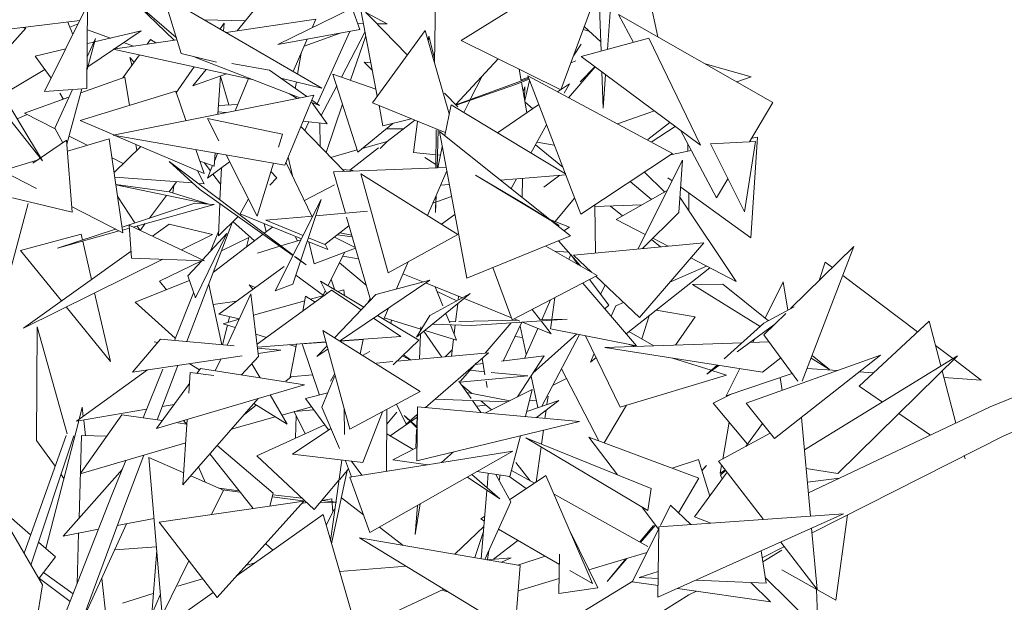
# Model space of a CAD drawing. Header units: millimetres. Extents: x -14485 to 13127, y -18923 to 3272.
# Tile 114 of 119: x 12162 to 12387, y 2736 to 2869. Entities that reach past the tile are written whole.
import ezdxf

# ---------------------------------------------------------------- set-up
doc = ezdxf.new("R2010")
doc.units = ezdxf.units.MM
doc.layers.add('G-IMPT', color=7, linetype='Continuous', lineweight=5)

# ---------------------------------------------------------------- blocks, each defined once
blk = doc.blocks.new('ÁRVORES ORNAMENTAIS - Pequeno e Médio Porte - Ipê-roxo-2865575-CORTE_CALÇADA')
at = {"layer": 'G-IMPT', "color": 253, "true_color": 0xaaaaaa}
for p, q in [((8558.05, 2887.85), (8556.25, 2862.47)), ((8522.9, 2864.5), (8557.79, 2886.18)), ((8545.61, 2853.22), (8557.79, 2886.18)), ((8480.01, 2876.9), (8471.77, 2866.7)), ((8554.25, 2876.62), (8554.81, 2862.09)), ((8447.32, 2874.27), (8457.42, 2864.59)), ((8447.32, 2874.27), (8457.86, 2865.18)), ((8454.95, 2874.64), (8458.99, 2861.53)), ((8454.95, 2874.64), (8491.07, 2853.59)), ((8517.07, 2874.9), (8516.82, 2859.29)), ((8565.64, 2875.42), (8567.75, 2865.34)), ((8437.64, 2872.65), (8427.8, 2852.85)), ((8437.64, 2872.65), (8437.48, 2853.55)), ((8481.06, 2863.56), (8498.01, 2871.84)), ((8498.01, 2871.84), (8499.73, 2866.99)), ((8503.72, 2851.76), (8499.81, 2872.27)), ((8499.81, 2872.27), (8510.59, 2861.2)), ((8505.98, 2868.27), (8501.28, 2870.77)), ((8594, 2850.36), (8558.81, 2870.44)), ((8562.22, 2864.06), (8558.81, 2870.44)), ((8409.51, 2865.87), (8435.84, 2869.03)), ((8423.51, 2867.34), (8414.88, 2857.69)), ((8422.61, 2867.44), (8423.51, 2867.34)), ((8434.28, 2865.89), (8433.1, 2868.7)), ((8433.61, 2867.5), (8435.48, 2868.29)), ((8473.64, 2869.01), (8464.24, 2869.23)), ((8468.79, 2868.48), (8467.85, 2867.12)), ((8468.66, 2866.65), (8468.79, 2868.48)), ((8489.7, 2869.35), (8469.22, 2866.33)), ((8489.7, 2869.35), (8488.84, 2867.36)), ((8500.55, 2868.39), (8499.22, 2868.42)), ((8505.98, 2868.27), (8503.66, 2868.32)), ((8550.95, 2867.69), (8554.72, 2864.22)), ((8439.43, 2864.97), (8437.51, 2857.88)), ((8439.43, 2864.97), (8437.54, 2860.79)), ((8442.89, 2865.05), (8437.59, 2866.9)), ((8449.83, 2866.72), (8437.68, 2858.5)), ((8449.83, 2866.72), (8439.21, 2864.17)), ((8481.06, 2863.56), (8499.73, 2866.99)), ((8495.3, 2866.18), (8487.04, 2863.22)), ((8497.45, 2866.57), (8489.99, 2850.06)), ((8495.55, 2856.16), (8500.93, 2866.43)), ((8497.65, 2855.41), (8501.09, 2865.56)), ((8514.63, 2866.75), (8502.62, 2850.25)), ((8520.18, 2847.79), (8514.63, 2866.75)), ((8515.33, 2864.36), (8515.48, 2865.49)), ((8516.83, 2860.35), (8515.48, 2865.49)), ((8550.28, 2860.88), (8565.73, 2865)), ((8550.71, 2867.02), (8552.11, 2866.62)), ((8565.73, 2865), (8577.51, 2840.61)), ((8439.05, 2864.13), (8437.57, 2863.77)), ((8458.02, 2864.68), (8443.49, 2862.54)), ((8448.12, 2863.22), (8445.84, 2864.02)), ((8451.97, 2864.74), (8451.2, 2863.67)), ((8451.97, 2864.74), (8453.21, 2863.97)), ((8487.71, 2864.78), (8484.51, 2857.42)), ((8545.61, 2853.22), (8522.9, 2864.5)), ((8548.48, 2860.98), (8550.26, 2863.69)), ((8432.64, 2862.59), (8425.65, 2860.91)), ((8429.31, 2855.88), (8425.65, 2860.91)), ((8475.16, 2855.62), (8443.49, 2862.54)), ((8449.44, 2861.24), (8445.65, 2856)), ((8447.76, 2858.92), (8447.23, 2860.65)), ((8448.24, 2859.58), (8447.23, 2860.65)), ((8458.99, 2861.53), (8467.05, 2859.54)), ((8463.05, 2860.53), (8462.08, 2860.7)), ((8462.08, 2860.7), (8486.05, 2851.4)), ((8486.34, 2861.63), (8485.56, 2856.81)), ((8550.28, 2860.88), (8577.51, 2840.61)), ((8413.7, 2859.65), (8427.34, 2837.02)), ((8461.92, 2858.51), (8457.76, 2852.49)), ((8479.17, 2857.72), (8470.54, 2859.22)), ((8502.27, 2859.4), (8500.73, 2859.54)), ((8502.59, 2857.72), (8500.73, 2859.54)), ((8531.33, 2860.31), (8521.63, 2849.86)), ((8553.46, 2858.51), (8547.4, 2851.45)), ((8547.88, 2859.38), (8549.04, 2859.83)), ((8549.04, 2859.83), (8547.9, 2859.41)), ((8550.06, 2855.07), (8553.43, 2858.53)), ((8578.59, 2859.15), (8589.07, 2856.19)), ((8427.84, 2857.89), (8418.83, 2852.49)), ((8446.11, 2856.16), (8436.07, 2852.54)), ((8447.18, 2849.7), (8446.11, 2856.16)), ((8464.66, 2857.91), (8461.62, 2854.14)), ((8469.32, 2856.9), (8461.62, 2854.14)), ((8467.36, 2847.68), (8467.96, 2856.41)), ((8467.96, 2856.37), (8469.85, 2849.79)), ((8479.17, 2857.72), (8487.64, 2851.71)), ((8493.62, 2856.85), (8503.42, 2853.36)), ((8493.62, 2856.85), (8499.3, 2839.03)), ((8527.78, 2856.48), (8524.97, 2851)), ((8536.13, 2857.92), (8536.6, 2855.26)), ((8538.22, 2856.11), (8536.55, 2855.54)), ((8571.1, 2838.68), (8538.08, 2856.47)), ((8550.18, 2824.89), (8538.08, 2856.47)), ((8554.99, 2857.38), (8555.3, 2849.09)), ((8555.84, 2856.74), (8555.3, 2849.09)), ((8585.79, 2855.04), (8589.07, 2856.19)), ((8474.33, 2855.8), (8471.31, 2848.46)), ((8481.72, 2855.91), (8491.07, 2853.59)), ((8485.27, 2855.03), (8485.03, 2853.56)), ((8490.96, 2847.38), (8494.49, 2854.13)), ((8538.31, 2855.89), (8521.69, 2849.8)), ((8535.3, 2854.46), (8521.77, 2849.72)), ((8535.3, 2854.46), (8538.39, 2855.67)), ((8536.64, 2854.99), (8537.87, 2847.98)), ((8537.02, 2852.85), (8537.42, 2853.91)), ((8537.42, 2853.91), (8537.35, 2850.98)), ((8537.38, 2850.77), (8538.51, 2855.36)), ((8544.9, 2852.79), (8547.58, 2854.63)), ((8546.39, 2852.49), (8547.58, 2854.63)), ((8433.36, 2851.57), (8423.21, 2847.91)), ((8437.48, 2853.55), (8427.8, 2852.85)), ((8434.15, 2853.31), (8430.14, 2844.46)), ((8432.03, 2851.15), (8431.26, 2852.49)), ((8436.32, 2853.47), (8432.9, 2840.83)), ((8457.75, 2852.97), (8435.95, 2846.22)), ((8489.23, 2852.03), (8443.46, 2842.92)), ((8457.75, 2852.97), (8460.08, 2846.23)), ((8489.23, 2852.03), (8482.61, 2836.06)), ((8483.68, 2852.32), (8485.47, 2851.28)), ((8519.07, 2852.49), (8522.11, 2849.37)), ((8432.17, 2851.21), (8431.25, 2850.81)), ((8471.9, 2849.9), (8467.49, 2849.66)), ((8488.56, 2850.42), (8490.57, 2849.64)), ((8488.77, 2850.92), (8490.57, 2849.64)), ((8492.31, 2845.51), (8488.84, 2850.31)), ((8492.05, 2838.96), (8495.81, 2850)), ((8519.26, 2843.48), (8502.62, 2850.25)), ((8505.01, 2845), (8504.13, 2849.64)), ((8519.12, 2842.8), (8520.61, 2849.79)), ((8546.66, 2834.06), (8520.61, 2849.79)), ((8524.87, 2850.8), (8523.47, 2848.07)), ((8531.18, 2843.41), (8540.61, 2849.86)), ((8539.24, 2848.92), (8537.43, 2850.5)), ((8594, 2850.36), (8588.72, 2841.38)), ((8418.72, 2847.89), (8427.34, 2837.02)), ((8423.84, 2847.59), (8421.57, 2846.6)), ((8430.2, 2844.34), (8423.21, 2847.91)), ((8469.17, 2848.04), (8467.39, 2848.23)), ((8558.53, 2845.45), (8567, 2848.43)), ((8443.61, 2842.95), (8435.95, 2846.22)), ((8482.14, 2843.16), (8465.01, 2846.72)), ((8465.01, 2846.72), (8467.59, 2841.63)), ((8496.29, 2834.6), (8486.27, 2844.9)), ((8492.31, 2845.51), (8486.78, 2846.11)), ((8488.14, 2845.96), (8487.22, 2843.93)), ((8490.62, 2845.69), (8490.67, 2840.38)), ((8507.25, 2845.58), (8499.3, 2839.03)), ((8505.01, 2845), (8511.47, 2846.65)), ((8512.33, 2846.3), (8506.03, 2841.49)), ((8512.02, 2838.94), (8512.94, 2846.05)), ((8538.79, 2838.82), (8542.37, 2845.27)), ((8565.49, 2841.9), (8570.53, 2845.81)), ((8571.75, 2844.9), (8566.22, 2841.31)), ((8430.14, 2844.46), (8431.94, 2841.14)), ((8437.54, 2840.59), (8433.41, 2842.7)), ((8482.61, 2836.06), (8443.46, 2842.92)), ((8464.25, 2834.13), (8443.82, 2842.86)), ((8482.14, 2843.16), (8481.2, 2840.15)), ((8509.76, 2844.34), (8505.78, 2844.37)), ((8517.18, 2844.11), (8517.12, 2835.43)), ((8517.64, 2844.14), (8517.37, 2835.44)), ((8524.17, 2810.29), (8517.9, 2843.77)), ((8543.46, 2823.39), (8517.9, 2843.77)), ((8581.18, 2828.57), (8572.92, 2844.03)), ((8432.83, 2841.75), (8425.13, 2836.5)), ((8434.08, 2825.31), (8432.83, 2841.75)), ((8442.57, 2842.1), (8433.02, 2839.24)), ((8445.67, 2820.61), (8442.57, 2842.1)), ((8443.68, 2834.41), (8449.8, 2840.3)), ((8448.88, 2839.42), (8448.65, 2840.79)), ((8500.32, 2839.87), (8506.03, 2841.49)), ((8504.38, 2839.86), (8506.03, 2841.49)), ((8539.82, 2840.67), (8546.09, 2835.57)), ((8544.14, 2840.65), (8540.19, 2841.34)), ((8574.64, 2839.22), (8574.61, 2840.86)), ((8590.02, 2841.45), (8579.78, 2840.91)), ((8587.52, 2825.42), (8579.78, 2840.91)), ((8590.02, 2841.45), (8587.52, 2825.42)), ((8590.52, 2842.46), (8589, 2819.5)), ((8590.52, 2842.46), (8589.2, 2842.19)), ((8462.36, 2839.61), (8464.25, 2834.13)), ((8466.54, 2835.8), (8466.75, 2838.84)), ((8467.3, 2838.74), (8466.63, 2837.12)), ((8469.23, 2838.41), (8476.3, 2824.45)), ((8493.15, 2837.83), (8499.14, 2839.53)), ((8504.05, 2839.98), (8497.45, 2834.94)), ((8517.14, 2838.45), (8512.02, 2838.94)), ((8518.17, 2838.35), (8517.46, 2838.42)), ((8517.55, 2835.45), (8518.57, 2840.22)), ((8571.1, 2838.68), (8550.18, 2824.89)), ((8575.4, 2839.37), (8570.69, 2838.41)), ((8426.1, 2837.16), (8418.12, 2834.77)), ((8445.75, 2836.4), (8443.21, 2837.7)), ((8456.25, 2836.87), (8484.55, 2815.55)), ((8456.25, 2836.87), (8463.19, 2830.62)), ((8466.54, 2835.8), (8463.27, 2836.99)), ((8464.24, 2836.64), (8465.66, 2834.78)), ((8464.97, 2833.1), (8470.02, 2836.84)), ((8466.15, 2835.95), (8464.97, 2833.1)), ((8480.06, 2836.51), (8476.3, 2824.45)), ((8482.9, 2836.77), (8488.79, 2824.42)), ((8484.41, 2833.61), (8483.37, 2837.88)), ((8514.56, 2837.84), (8517.13, 2836.23)), ((8563.2, 2816.93), (8573.43, 2837.19)), ((8573.43, 2837.19), (8572.56, 2825.27)), ((8425.93, 2830.76), (8418.12, 2834.77)), ((8464.25, 2831.79), (8462.69, 2834.8)), ((8466.23, 2834.03), (8467.99, 2831.73)), ((8467.84, 2828.14), (8468.15, 2835.45)), ((8480.85, 2833.16), (8479.48, 2834.63)), ((8493.72, 2834.5), (8519.45, 2835.53)), ((8493.72, 2834.5), (8496.45, 2825.1)), ((8495.8, 2835.1), (8498.27, 2834.86)), ((8506.23, 2811.52), (8499.98, 2834.09)), ((8499.98, 2834.09), (8522.12, 2820.25)), ((8519.58, 2834.8), (8515.23, 2824.55)), ((8545.23, 2822.29), (8526.14, 2833.77)), ((8526.14, 2833.77), (8537.13, 2827.35)), ((8531.88, 2832.62), (8546.74, 2833.85)), ((8545.4, 2833.74), (8541.72, 2831.06)), ((8569.37, 2829.93), (8564.75, 2834.49)), ((8461.67, 2831.99), (8443.83, 2833.34)), ((8444.08, 2831.62), (8456.26, 2829.98)), ((8444.09, 2831.57), (8465.26, 2827.17)), ((8456.23, 2829.98), (8457.94, 2832.27)), ((8457.05, 2829.73), (8457.3, 2831.41)), ((8464.25, 2831.79), (8462.85, 2831.9)), ((8480.85, 2833.16), (8479.2, 2831.53)), ((8487.1, 2827.96), (8493.98, 2831.57)), ((8518.18, 2831.49), (8520.17, 2831.65)), ((8534.28, 2830.71), (8535.51, 2832.92)), ((8536.91, 2833.04), (8536.81, 2828.7)), ((8566.29, 2828.2), (8561.47, 2832.33)), ((8571.05, 2832.47), (8570.05, 2833.19)), ((8583.76, 2832.95), (8581.18, 2828.57)), ((8451.76, 2824), (8455.63, 2829.17)), ((8456.26, 2829.98), (8465.26, 2827.17)), ((8484.5, 2815.46), (8463.19, 2830.62)), ((8517.17, 2829.12), (8517.05, 2825.24)), ((8558.25, 2823.7), (8569.92, 2830.24)), ((8589, 2819.5), (8572.98, 2831.07)), ((8574.87, 2825.71), (8574.8, 2829.76)), ((8420, 2812.2), (8424.1, 2827.3)), ((8434.08, 2825.31), (8420.49, 2828.62)), ((8448.44, 2822.91), (8444.49, 2828.81)), ((8462.07, 2827.38), (8445.48, 2821.94)), ((8448.05, 2821.95), (8466.54, 2827.12)), ((8462.07, 2827.38), (8466.54, 2827.12)), ((8467.48, 2819.93), (8467.8, 2827.34)), ((8474.32, 2828.37), (8472.46, 2824.98)), ((8490.96, 2828.22), (8480.42, 2807.4)), ((8490.96, 2828.22), (8484.44, 2808.94)), ((8520.69, 2828.91), (8516.43, 2827.36)), ((8517.08, 2828.9), (8517.05, 2825.24)), ((8545.23, 2822.29), (8537.13, 2827.35)), ((8544.35, 2823.2), (8548.78, 2828.52)), ((8553.51, 2816.02), (8553.41, 2827.02)), ((8564.11, 2826.98), (8553.42, 2826.6)), ((8585.63, 2809.54), (8572.82, 2828.79)), ((8445.67, 2820.61), (8433.98, 2826.62)), ((8472.46, 2824.98), (8486.42, 2819.25)), ((8501.51, 2825.56), (8489.71, 2824.5)), ((8518.41, 2822.57), (8521.46, 2824.77)), ((8556.95, 2826.72), (8559.68, 2824.5)), ((8564.28, 2817.03), (8572.56, 2825.27)), ((8447.65, 2814.88), (8447.11, 2822.39)), ((8447.11, 2822.39), (8464.3, 2814.24)), ((8449.66, 2821.19), (8450.8, 2822.72)), ((8456.25, 2822.62), (8452.41, 2819.88)), ((8456.25, 2822.62), (8466.15, 2820.22)), ((8460.31, 2795.82), (8470.69, 2823.1)), ((8471.97, 2824.37), (8467.48, 2819.93)), ((8470.76, 2823.17), (8475.73, 2818.82)), ((8477.96, 2822.72), (8478.36, 2820.82)), ((8489.05, 2824.45), (8478.31, 2823.49)), ((8478.31, 2823.49), (8486.8, 2820)), ((8496.71, 2824.23), (8502.2, 2805.31)), ((8547.6, 2821.94), (8543.08, 2823.7)), ((8547.82, 2819.91), (8543.67, 2823.23)), ((8558.25, 2823.7), (8564.89, 2820.27)), ((8422.32, 2816.58), (8436.17, 2820.29)), ((8444.02, 2821.46), (8430.73, 2817.1)), ((8430.73, 2817.1), (8444.83, 2821.05)), ((8436.47, 2818.98), (8436.17, 2820.29)), ((8445.58, 2821.26), (8447.16, 2821.7)), ((8449.57, 2821.22), (8448.92, 2822.19)), ((8466.15, 2820.22), (8459.07, 2816.72)), ((8462.22, 2805.76), (8469.4, 2820.45)), ((8463.88, 2814.44), (8469.4, 2820.45)), ((8465.6, 2816.31), (8467.54, 2821.11)), ((8477.68, 2820.31), (8466.34, 2811.67)), ((8479.84, 2821.95), (8477.95, 2820.51)), ((8497.28, 2822.25), (8491.77, 2817.95)), ((8494.64, 2820.2), (8498.02, 2819.7)), ((8497.9, 2820.12), (8495.19, 2820.62)), ((8506.23, 2811.52), (8522.12, 2820.25)), ((8546.34, 2821.1), (8547.6, 2821.94)), ((8438.53, 2809.99), (8436.53, 2818.72)), ((8468.19, 2816.52), (8474.41, 2819.58)), ((8473.88, 2817.41), (8474.41, 2819.58)), ((8481.76, 2817.65), (8486.33, 2819.06)), ((8485.1, 2819.62), (8485.56, 2818.83)), ((8487.75, 2818.71), (8492.42, 2816.8)), ((8488.01, 2819.5), (8491.77, 2817.95)), ((8489.31, 2813.54), (8488.09, 2818.57)), ((8491.84, 2818.01), (8492.42, 2816.8)), ((8493.98, 2819.6), (8498.72, 2817.3)), ((8524.17, 2810.29), (8547.82, 2819.91)), ((8545.12, 2818.81), (8550.08, 2813.1)), ((8548.48, 2815.55), (8578.26, 2818.35)), ((8563.55, 2801.3), (8578.26, 2818.35)), ((8566.34, 2819.08), (8568.39, 2817.42)), ((8566.63, 2819.37), (8570.09, 2817.58)), ((8422.32, 2816.58), (8431.64, 2805.08)), ((8447.54, 2816.41), (8422.99, 2798.91)), ((8476.42, 2815.99), (8481.52, 2817.57)), ((8498.76, 2817.14), (8489.31, 2813.54)), ((8492.45, 2808.55), (8496.36, 2816.23)), ((8553.93, 2810.9), (8542.17, 2817.61)), ((8544.25, 2816.42), (8547.41, 2816.18)), ((8547.89, 2815.66), (8547.42, 2814.61)), ((8547.89, 2815.66), (8549.61, 2813.36)), ((8548.48, 2815.55), (8552.6, 2811.66)), ((8598.07, 2803.35), (8612.49, 2817.54)), ((8600.73, 2786.76), (8612.49, 2817.54)), ((8454.79, 2814.61), (8422.99, 2798.91)), ((8447.65, 2814.88), (8464.3, 2814.24)), ((8454.06, 2809.57), (8463.61, 2814.27)), ((8460.52, 2810.78), (8463.72, 2814.26)), ((8487.53, 2813.3), (8484.87, 2815.19)), ((8485.08, 2815.15), (8487.53, 2813.3)), ((8495.1, 2813.76), (8501.22, 2808.68)), ((8499.48, 2814.67), (8495.87, 2815.28)), ((8510.76, 2814.01), (8508.15, 2807.84)), ((8575.28, 2814.9), (8585.63, 2809.54)), ((8605.97, 2813.94), (8604.58, 2809.75)), ((8605.97, 2813.94), (8607.59, 2812.72)), ((8482.45, 2812.98), (8467.59, 2802.08)), ((8509.6, 2811.27), (8514.15, 2809.43)), ((8530.11, 2812.7), (8534.54, 2800.77)), ((8560.53, 2797.58), (8579.62, 2812.65)), ((8570.49, 2809.34), (8578.89, 2813.03)), ((8643.64, 2780.96), (8720.88, 2812.14)), ((8448.47, 2804.83), (8460.88, 2809.72)), ((8454.06, 2809.57), (8455.63, 2807.65)), ((8462.22, 2805.76), (8460.52, 2810.78)), ((8465.26, 2808.82), (8468.28, 2795.09)), ((8480.42, 2807.4), (8484.44, 2808.94)), ((8485.14, 2811), (8491.45, 2806.33)), ((8500.64, 2803.66), (8490.76, 2809.56)), ((8490.76, 2809.56), (8492.2, 2806.71)), ((8493.21, 2810.04), (8493.98, 2807.79)), ((8515.75, 2809.86), (8495.15, 2795.91)), ((8503.4, 2806.58), (8515.75, 2809.86)), ((8514.76, 2809.19), (8523.16, 2805.79)), ((8553.93, 2810.9), (8534.54, 2800.77)), ((8550.63, 2809.17), (8562.89, 2794.81)), ((8552.16, 2809.97), (8556.57, 2804.11)), ((8553.59, 2810.72), (8563.55, 2801.3)), ((8582.57, 2808.9), (8575.67, 2808.8)), ((8591.11, 2799.24), (8575.67, 2808.8)), ((8582.57, 2808.9), (8593, 2800.57)), ((8592.23, 2801.19), (8596.35, 2809.42)), ((8596.35, 2809.42), (8597.43, 2803)), ((8609.96, 2810.92), (8627.02, 2798.03)), ((8442.83, 2791.27), (8439.23, 2806.93)), ((8457.44, 2796.08), (8461.82, 2806.94)), ((8474.91, 2806.73), (8469.46, 2794.99)), ((8475.89, 2808.17), (8474.48, 2808.75)), ((8474.48, 2808.75), (8475.37, 2807.79)), ((8474.91, 2806.73), (8476.65, 2792.39)), ((8493.31, 2807.51), (8476.31, 2795.26)), ((8491.36, 2806.39), (8491.86, 2807.38)), ((8500.04, 2803.04), (8493.31, 2807.51)), ((8503.4, 2806.58), (8493.99, 2796.64)), ((8494.66, 2807.23), (8496.11, 2807.64)), ((8496.26, 2806.28), (8496.11, 2807.64)), ((8524.93, 2806.75), (8512.68, 2796.79)), ((8524.93, 2806.75), (8515.72, 2801.77)), ((8516.97, 2808.29), (8518.71, 2803.97)), ((8521.87, 2805.09), (8517.4, 2807.22)), ((8555.75, 2808.68), (8554.68, 2806.63)), ((8646.69, 2774.34), (8723.08, 2806.67)), ((8448.47, 2804.83), (8457.64, 2796.59)), ((8471.67, 2805.07), (8466.25, 2804.31)), ((8475.51, 2801.83), (8487.18, 2805.12)), ((8486.73, 2802.76), (8487.38, 2806.18)), ((8489.59, 2804.83), (8487.38, 2806.18)), ((8488.5, 2805.5), (8491.82, 2806.43)), ((8501.54, 2804.61), (8502.1, 2805.66)), ((8521.6, 2800.34), (8522.09, 2804.44)), ((8522.19, 2805.27), (8522.29, 2806.14)), ((8523.55, 2805.63), (8534.36, 2801.26)), ((8543.28, 2805.33), (8541.26, 2800.81)), ((8543.57, 2800.86), (8544.24, 2805.84)), ((8558.19, 2803.95), (8559.94, 2804.72)), ((8432.74, 2803.72), (8442.83, 2791.27)), ((8467.59, 2802.08), (8472.24, 2800.97)), ((8506.28, 2803.45), (8505.21, 2800.93)), ((8519.4, 2802.25), (8520.27, 2800.09)), ((8539.07, 2803.13), (8540.98, 2800.72)), ((8555.65, 2803.29), (8556.57, 2804.11)), ((8557.11, 2801.58), (8558.19, 2803.95)), ((8567.39, 2803), (8576.29, 2801.45)), ((8598.84, 2803.77), (8591.93, 2799.98)), ((8591.97, 2797.35), (8596.94, 2802.24)), ((8468.57, 2799.87), (8472.2, 2800.9)), ((8471.33, 2799.01), (8468.57, 2799.87)), ((8469.69, 2800.19), (8470.01, 2801.5)), ((8509.12, 2797.01), (8502.89, 2801.15)), ((8513.19, 2796.16), (8503.8, 2801.77)), ((8505.34, 2801.23), (8513.64, 2798.68)), ((8506.85, 2799.95), (8507, 2800.72)), ((8515.72, 2801.77), (8512.68, 2796.79)), ((8525.14, 2799.45), (8516.41, 2799.82)), ((8521.61, 2800.38), (8520.16, 2800.35)), ((8535.76, 2800.69), (8522.33, 2800.4)), ((8525.14, 2799.45), (8547.09, 2800.94)), ((8534.27, 2800.07), (8528.34, 2793.2)), ((8536.73, 2800.23), (8532.49, 2791.38)), ((8534.99, 2801), (8536.28, 2800.48)), ((8536.86, 2800.24), (8543.45, 2797.58)), ((8547.09, 2800.94), (8540.91, 2800.8)), ((8541.12, 2800.53), (8543.45, 2797.58)), ((8543.28, 2798.76), (8543.55, 2800.7)), ((8565.77, 2801.72), (8564.12, 2796.42)), ((8571.82, 2795.02), (8576.29, 2801.45)), ((8591.93, 2799.98), (8582.89, 2791.88)), ((8594.47, 2799.81), (8585.9, 2793.48)), ((8629.68, 2800.51), (8613.73, 2785.64)), ((8629.68, 2800.51), (8632.35, 2790.25)), ((8425.98, 2773.26), (8426.14, 2799.16)), ((8432.96, 2774.81), (8426.14, 2799.16)), ((8468.44, 2795.08), (8469.54, 2799.57)), ((8497.49, 2775.85), (8491.31, 2798.32)), ((8491.31, 2798.32), (8513.51, 2784.42)), ((8513.63, 2798.33), (8513.66, 2799.17)), ((8518.49, 2792.29), (8514.37, 2798.16)), ((8514.63, 2798.37), (8521.85, 2796.15)), ((8520.45, 2799.65), (8521.85, 2796.15)), ((8521.27, 2797.58), (8521.51, 2799.6)), ((8536.31, 2799.37), (8537.73, 2792.92)), ((8540.37, 2798.83), (8537.31, 2791.98)), ((8539.27, 2788.63), (8549.25, 2797.56)), ((8543.28, 2798.76), (8562.89, 2794.81)), ((8566.87, 2794.85), (8561.18, 2798.09)), ((8454.23, 2796.38), (8447.86, 2788.86)), ((8453.57, 2795.6), (8452.81, 2795.74)), ((8454.23, 2796.38), (8471.11, 2794.83)), ((8478.42, 2796.78), (8476.03, 2797.53)), ((8492.02, 2795.73), (8476.39, 2794.56)), ((8492.03, 2795.69), (8486.62, 2795.28)), ((8500.52, 2796.33), (8495.17, 2795.93)), ((8509.12, 2797.01), (8495.25, 2795.98)), ((8500.52, 2796.33), (8499.86, 2792.97)), ((8513.19, 2796.16), (8507.4, 2790.54)), ((8513.36, 2791.82), (8513.59, 2797.53)), ((8520.67, 2792.5), (8521.13, 2796.37)), ((8535.16, 2796.97), (8536.88, 2796.78)), ((8549.86, 2797.44), (8541.28, 2781.06)), ((8551.29, 2797.15), (8559.19, 2780.87)), ((8587, 2795.56), (8555.64, 2794.44)), ((8593.12, 2795.78), (8588.81, 2795.63)), ((8589.46, 2795.65), (8589.83, 2796.38)), ((8591.97, 2797.35), (8599.75, 2786.76)), ((8476.42, 2794.35), (8481.72, 2793.87)), ((8481.72, 2793.87), (8476.57, 2793.1)), ((8485.17, 2794.66), (8483.74, 2795.11)), ((8483.84, 2787.77), (8485.28, 2795.23)), ((8490.52, 2783.63), (8486.62, 2795.28)), ((8492.27, 2794.83), (8489.98, 2792.41)), ((8492.47, 2794.09), (8489.98, 2792.41)), ((8502.04, 2793.54), (8500.39, 2792.63)), ((8529.09, 2793.27), (8508.24, 2791.35)), ((8514.71, 2780.79), (8529.09, 2793.27)), ((8520.84, 2793.9), (8519.24, 2792.36)), ((8552.38, 2791.14), (8553.26, 2793.09)), ((8591.68, 2788.83), (8555.64, 2794.44)), ((8561, 2795.19), (8562.6, 2794.69)), ((8631.13, 2794.92), (8635.09, 2791.94)), ((8472.93, 2792.57), (8447.86, 2788.86)), ((8468, 2791.84), (8466.76, 2789.17)), ((8472.75, 2788.22), (8476.65, 2792.39)), ((8507.26, 2791.26), (8503.57, 2790.92)), ((8511.14, 2791.62), (8509.53, 2792.6)), ((8509.74, 2792.81), (8511.32, 2791.63)), ((8526.31, 2790.86), (8522.76, 2786.76)), ((8526.07, 2790.59), (8527.87, 2790.81)), ((8527.66, 2792.03), (8528.3, 2788.25)), ((8532.11, 2791.34), (8541.84, 2792.54)), ((8535.7, 2783.19), (8541.84, 2792.54)), ((8552.38, 2791.14), (8553.7, 2792.19)), ((8571.11, 2792.04), (8579.97, 2789.27)), ((8587.89, 2781.75), (8618.56, 2792.74)), ((8595.82, 2792.11), (8591.68, 2788.83)), ((8594.4, 2773.7), (8618.56, 2792.74)), ((8601.25, 2771.09), (8636.15, 2792.59)), ((8606.91, 2789.46), (8602.75, 2792.03)), ((8602.97, 2792.61), (8606.91, 2789.46)), ((8608.83, 2765.75), (8636.15, 2792.59)), ((8635.31, 2791.77), (8641.57, 2787.04)), ((8451.32, 2789.38), (8435.1, 2777.63)), ((8450.31, 2778.42), (8454.8, 2789.54)), ((8453.52, 2777.96), (8458.23, 2790.34)), ((8461.06, 2788.76), (8460.75, 2784.05)), ((8463.16, 2789.35), (8460.84, 2790.78)), ((8461.06, 2788.76), (8466.41, 2788.1)), ((8462.59, 2788.57), (8463.42, 2789.7)), ((8487.12, 2785.94), (8463.42, 2789.7)), ((8475.14, 2790.77), (8477.02, 2787.55)), ((8524.93, 2789.27), (8528.18, 2788.95)), ((8529.74, 2788.79), (8538.07, 2787.97)), ((8554.28, 2773.18), (8545.75, 2789.6)), ((8581.29, 2790.45), (8578.98, 2788.38)), ((8581.7, 2790.39), (8578.98, 2788.38)), ((8580.12, 2789.22), (8583.46, 2788.18)), ((8583.36, 2783.45), (8586.46, 2789.65)), ((8601.85, 2789.7), (8608.78, 2789.23)), ((8613.69, 2788.91), (8617, 2788.68)), ((8632.64, 2789.15), (8635.76, 2777.23)), ((8484.11, 2787.79), (8482.84, 2786.76)), ((8483.84, 2787.77), (8488.99, 2788.2)), ((8491.09, 2780.83), (8493.98, 2787.85)), ((8493.98, 2788.39), (8493.03, 2786.76)), ((8525.16, 2782.8), (8522.38, 2786.76)), ((8522.6, 2786.57), (8538.07, 2787.97)), ((8528.56, 2786.76), (8528.8, 2785.31)), ((8538.83, 2787.95), (8540.41, 2780.76)), ((8543.75, 2785.79), (8546.91, 2787.37)), ((8559.19, 2780.87), (8583.46, 2788.18)), ((8583.36, 2783.45), (8598.45, 2788.53)), ((8596.11, 2784.69), (8595.68, 2787.6)), ((8633.04, 2787.61), (8641.57, 2787.04)), ((8453.34, 2776.01), (8460.9, 2786.27)), ((8453.34, 2776.01), (8487.12, 2785.94)), ((8487.37, 2782.8), (8492.46, 2784.15)), ((8497.49, 2775.85), (8513.51, 2784.42)), ((8525.29, 2783.99), (8523.02, 2785.86)), ((8524.18, 2784.2), (8534, 2782.33)), ((8539.12, 2784.91), (8528.47, 2779.54)), ((8539.12, 2784.91), (8537.53, 2778.72)), ((8613.73, 2785.64), (8619, 2782.03)), ((8459.39, 2763.18), (8476.54, 2782.83)), ((8479.29, 2783.64), (8483.17, 2776.99)), ((8487.37, 2782.8), (8492.63, 2775.65)), ((8516.97, 2782.67), (8533.49, 2782.07)), ((8527.38, 2779.64), (8525.47, 2782.37)), ((8529.74, 2780.33), (8527.34, 2782.3)), ((8537.83, 2779.9), (8545.18, 2782.37)), ((8540.03, 2782.47), (8538.46, 2782.31)), ((8540.05, 2778.49), (8545.18, 2782.37)), ((8542.72, 2783.4), (8542.45, 2781.45)), ((8580.4, 2781.78), (8584.64, 2783.88)), ((8451.1, 2780.38), (8435.1, 2777.63)), ((8435.67, 2778.04), (8436.4, 2780.88)), ((8436.64, 2778.74), (8436.4, 2780.88)), ((8457.35, 2781.46), (8454.68, 2781)), ((8476.12, 2781.34), (8473.15, 2778.95)), ((8483.17, 2776.99), (8475.55, 2781.7)), ((8488.72, 2780.97), (8481.96, 2779.07)), ((8489.24, 2780.25), (8484.77, 2779.85)), ((8487.29, 2774.79), (8484.77, 2779.85)), ((8491.09, 2780.83), (8495.1, 2771.4)), ((8496.22, 2774.62), (8496.18, 2780.62)), ((8500.41, 2768.23), (8504.92, 2779.82)), ((8505.92, 2780.36), (8505.82, 2766.24)), ((8505.89, 2777.01), (8508.22, 2779.75)), ((8510.33, 2776.99), (8508.12, 2781.54)), ((8512.77, 2768.62), (8512.88, 2780.96)), ((8549.91, 2777.6), (8512.88, 2780.96)), ((8528.57, 2781.29), (8526.39, 2781.06)), ((8542.27, 2780.17), (8542.01, 2778.31)), ((8560.61, 2781.29), (8555.51, 2772.72)), ((8580.4, 2781.78), (8588.2, 2772.4)), ((8594.4, 2773.7), (8587.89, 2781.75)), ((8602.12, 2761.31), (8643.64, 2780.96)), ((8428.12, 2748.62), (8435.59, 2777.71)), ((8435.95, 2765.63), (8445.46, 2779.13)), ((8437.14, 2774.35), (8436.74, 2777.91)), ((8454.65, 2777.79), (8445.46, 2779.13)), ((8460.36, 2778.08), (8459.39, 2763.18)), ((8460.18, 2776.99), (8459.51, 2777.83)), ((8480.47, 2778.65), (8470.44, 2775.84)), ((8485.07, 2773.77), (8485.22, 2778.95)), ((8506.66, 2774.31), (8512.83, 2778.56)), ((8512.84, 2776.38), (8509.88, 2778.96)), ((8510.87, 2778), (8509.88, 2778.96)), ((8510.33, 2776.99), (8512.87, 2779.19)), ((8512.84, 2776.09), (8511.16, 2777.72)), ((8512.74, 2776.47), (8512.85, 2779.18)), ((8512.77, 2768.62), (8549.91, 2777.6)), ((8584.02, 2777.42), (8582.56, 2769.03)), ((8600.53, 2778.53), (8602.61, 2755.99)), ((8622.77, 2779.45), (8629.99, 2774.5)), ((8460.29, 2776.97), (8458.23, 2777.27)), ((8476.27, 2769.72), (8491.75, 2776.85)), ((8484.38, 2770.1), (8493.15, 2776)), ((8512.54, 2771.52), (8512.71, 2775.73)), ((8541.64, 2775.6), (8541.19, 2772.43)), ((8587.83, 2771.89), (8591.63, 2777.12)), ((8423.12, 2747.56), (8432.73, 2774.37)), ((8424.7, 2744.84), (8434.52, 2774.3)), ((8425.98, 2773.26), (8430.23, 2767.39)), ((8436.26, 2774.37), (8435.68, 2755.54)), ((8442.02, 2774.25), (8436.26, 2774.37)), ((8511.95, 2771.22), (8505.88, 2774.76)), ((8536.4, 2774.33), (8534.02, 2765.07)), ((8565.47, 2757.27), (8537.66, 2773.86)), ((8537.66, 2773.86), (8566.22, 2762.3)), ((8558.53, 2765.41), (8552, 2774.02)), ((8552, 2774.02), (8577.12, 2764.69)), ((8581.62, 2768.52), (8593.41, 2774.92)), ((8602.96, 2752.23), (8646.69, 2774.34)), ((8435.95, 2765.63), (8460.02, 2772.71)), ((8479.97, 2761.27), (8467.19, 2772.12)), ((8497.45, 2764.91), (8534.64, 2770.81)), ((8502.06, 2752.29), (8534.64, 2770.81)), ((8512.8, 2771.65), (8507.28, 2768.87)), ((8521.15, 2770.65), (8518.42, 2768.24)), ((8541.11, 2771.8), (8539.98, 2763.75)), ((8443.12, 2760.6), (8446.39, 2768.7)), ((8446.28, 2758.92), (8450.45, 2769.9)), ((8451.62, 2769.38), (8459.57, 2765.89)), ((8451.62, 2769.38), (8454.66, 2733.42)), ((8475.39, 2757.74), (8465.53, 2770.21)), ((8489.32, 2757.51), (8476.27, 2769.72)), ((8500.41, 2768.23), (8484.38, 2770.1)), ((8495.61, 2768.79), (8493.09, 2750.4)), ((8496.5, 2768.65), (8497.88, 2764.98)), ((8497.88, 2768.52), (8500.22, 2765.35)), ((8515.24, 2767.74), (8507.28, 2768.87)), ((8571.01, 2766.96), (8577.02, 2768.9)), ((8579.61, 2760.58), (8577.02, 2768.9)), ((8581.62, 2768.52), (8591.87, 2755.23)), ((8637.7, 2769.8), (8637.88, 2769.08)), ((8445.58, 2766.7), (8432.05, 2751.44)), ((8462.92, 2767.22), (8464.48, 2763.74)), ((8496.86, 2766.38), (8493.31, 2749.67)), ((8495.16, 2764.38), (8497.2, 2766.78)), ((8534.02, 2765.07), (8526.43, 2766.15)), ((8534.37, 2766.41), (8539.6, 2763.5)), ((8535.36, 2768.2), (8538.64, 2764.03)), ((8577.78, 2766.44), (8578.89, 2767.59)), ((8578.89, 2767.59), (8577.82, 2766.34)), ((8582.31, 2767.62), (8581.98, 2765.72)), ((8583.1, 2766.6), (8581.98, 2765.72)), ((8583.24, 2766.42), (8582.06, 2765.31)), ((8601.6, 2766.89), (8608.83, 2765.75)), ((8431.59, 2765.5), (8432.23, 2764.62)), ((8461.15, 2765.2), (8468.62, 2761.92)), ((8489.32, 2757.51), (8494.98, 2764.17)), ((8497.45, 2764.91), (8502.06, 2752.29)), ((8531.72, 2759.93), (8524.35, 2764.88)), ((8531.72, 2759.93), (8525.32, 2765.51)), ((8529.07, 2765.77), (8528.8, 2762.47)), ((8534.18, 2759.27), (8530.83, 2765.52)), ((8531.76, 2765.39), (8531.57, 2764.14)), ((8537.74, 2762.27), (8533.79, 2765.1)), ((8542.24, 2765.25), (8533.92, 2759.74)), ((8542.24, 2765.25), (8552.84, 2740.63)), ((8572.49, 2756.72), (8577.12, 2764.69)), ((8576.15, 2755.82), (8583.55, 2766.01)), ((8582.06, 2765.31), (8582.46, 2764.5)), ((8609.25, 2764.69), (8601.89, 2763.78)), ((8424.61, 2751.71), (8412.85, 2762.02)), ((8468.62, 2761.92), (8465.89, 2756.35)), ((8472.17, 2761.81), (8467.63, 2762.35)), ((8468.37, 2762.03), (8472.45, 2761.46)), ((8528.75, 2761.82), (8527.47, 2746.28)), ((8565.47, 2757.27), (8566.22, 2762.3)), ((8428.66, 2723.87), (8443.12, 2760.6)), ((8453.93, 2754.59), (8486.95, 2759.44)), ((8467.16, 2737.44), (8486.95, 2759.44)), ((8479.22, 2758.3), (8479.97, 2761.27)), ((8479.76, 2760.44), (8487.32, 2759.39)), ((8486.55, 2760.1), (8479.88, 2760.89)), ((8494.4, 2759.17), (8491.07, 2759.56)), ((8493.34, 2759.93), (8491.09, 2759.59)), ((8493.34, 2759.93), (8493.59, 2756.91)), ((8500.6, 2756.28), (8495.54, 2760.17)), ((8544.07, 2761.01), (8565.49, 2749.08)), ((8432.22, 2721.04), (8446.28, 2758.92)), ((8487.65, 2759.08), (8486.47, 2758.9)), ((8494.4, 2759.17), (8490.71, 2759.15)), ((8492.05, 2753.98), (8493.98, 2757.65)), ((8513.52, 2758.81), (8512.36, 2751.85)), ((8512.36, 2751.85), (8512.9, 2758.45)), ((8534.18, 2759.27), (8528.32, 2746.14)), ((8567.91, 2753.04), (8564.08, 2758.09)), ((8570.63, 2758.51), (8568.34, 2753.9)), ((8570.63, 2758.51), (8575.26, 2754.06)), ((8452.8, 2755.47), (8444.39, 2753.84)), ((8491.35, 2756.4), (8471.55, 2742.31)), ((8491.35, 2756.4), (8498.24, 2732.72)), ((8528.27, 2756), (8527.34, 2755.38)), ((8528.18, 2754.89), (8527.34, 2755.38)), ((8567.77, 2737.51), (8610.13, 2756.52)), ((8567.97, 2753.54), (8610.13, 2756.52)), ((8576.15, 2755.82), (8579.88, 2754.38)), ((8608.4, 2736.84), (8611.01, 2756.3)), ((8440.13, 2753.01), (8432.05, 2751.44)), ((8446.53, 2754.25), (8435.91, 2730.98)), ((8467.16, 2737.44), (8453.93, 2754.59)), ((8509.66, 2749.33), (8504.21, 2753.52)), ((8521.43, 2747.32), (8528.07, 2753.64)), ((8545.3, 2744.99), (8531.4, 2753.03)), ((8567.96, 2753.14), (8561.93, 2741)), ((8566.75, 2753.9), (8563.64, 2750.12)), ((8567.17, 2753.9), (8563.84, 2750)), ((8567.97, 2753.54), (8567.77, 2737.51)), ((8602.86, 2753.26), (8604.15, 2739.29)), ((8420.24, 2752.51), (8427.3, 2740.37)), ((8435.58, 2752.13), (8435.23, 2740.55)), ((8535.15, 2729.48), (8499.67, 2751.05)), ((8536.31, 2744.77), (8499.67, 2751.05)), ((8525.98, 2746.54), (8527.98, 2752.53)), ((8530.26, 2746.19), (8535.83, 2750.47)), ((8554.1, 2739.63), (8547.74, 2752.49)), ((8430.3, 2746.71), (8426.45, 2750.09)), ((8443.81, 2748.3), (8453.34, 2749)), ((8453.41, 2748.23), (8452.25, 2733.67)), ((8478.25, 2749.76), (8479.87, 2748.24)), ((8529.22, 2748.15), (8528.92, 2746.08)), ((8591.58, 2746.48), (8596.64, 2749.04)), ((8596.05, 2748.24), (8591.71, 2745.61)), ((8595.82, 2750.1), (8604.15, 2739.29)), ((8430.3, 2746.71), (8426.58, 2741.85)), ((8528.73, 2746.07), (8534.31, 2746.51)), ((8532.1, 2745.49), (8534.31, 2746.51)), ((8542.05, 2746.87), (8535.82, 2744.85)), ((8545.2, 2738.38), (8545.33, 2747.32)), ((8552.04, 2743.78), (8565.26, 2747.69)), ((8560.71, 2746.34), (8556.23, 2741.1)), ((8560.48, 2746.27), (8556.23, 2741.1)), ((8592.48, 2740.71), (8591.33, 2748.08)), ((8460.72, 2745.79), (8454.66, 2733.42)), ((8475.83, 2745.36), (8473.71, 2744.72)), ((8495.14, 2743.37), (8510.3, 2744.59)), ((8535.15, 2729.48), (8536.31, 2744.77)), ((8608.4, 2736.84), (8596.07, 2743.75)), ((8426.33, 2742.04), (8433.65, 2736.55)), ((8434.33, 2738.27), (8427.6, 2743.18)), ((8441.86, 2732.77), (8440.84, 2741.78)), ((8463.85, 2741.73), (8458.23, 2740.02)), ((8535.87, 2738.99), (8545.25, 2741.77)), ((8552.84, 2740.63), (8547.69, 2743.61)), ((8563.49, 2741.97), (8567.85, 2743.4)), ((8567.83, 2741.78), (8563.49, 2741.97)), ((8592.48, 2740.71), (8576.45, 2741.4)), ((8604.35, 2730.14), (8592.29, 2741.97)), ((8425.19, 2726.9), (8427.3, 2740.37)), ((8492.97, 2727.26), (8518.92, 2739.35)), ((8520.09, 2738.63), (8518.48, 2739.14)), ((8554.1, 2739.63), (8545.2, 2738.38)), ((8548.52, 2732.89), (8562.03, 2741.19)), ((8567.81, 2740.16), (8561.93, 2741)), ((8593.51, 2736.49), (8572.26, 2739.52)), ((8588.97, 2740.86), (8593.51, 2736.49)), ((8604.35, 2730.14), (8604.01, 2739.3)), ((8452.62, 2738.32), (8445.57, 2736.18)), ((8454.26, 2738.2), (8452.25, 2733.67)), ((8466.29, 2738.57), (8460.31, 2734.32)), ((8561.65, 2729.84), (8574.86, 2738.03)), ((8574.86, 2738.03), (8576.59, 2738.91))]:
    blk.add_line(p, q, dxfattribs=at)

msp = doc.modelspace()

# ---------------------------------------------------------------- block references
at = {"layer": 'G-IMPT', "color": 253, "true_color": 0xaaaaaa}
msp.add_blockref('ÁRVORES ORNAMENTAIS - Pequeno e Médio Porte - Ipê-roxo-2865575-CORTE_CALÇADA', (3740.319, 0), dxfattribs=at)

doc.saveas('drawing.dxf')
